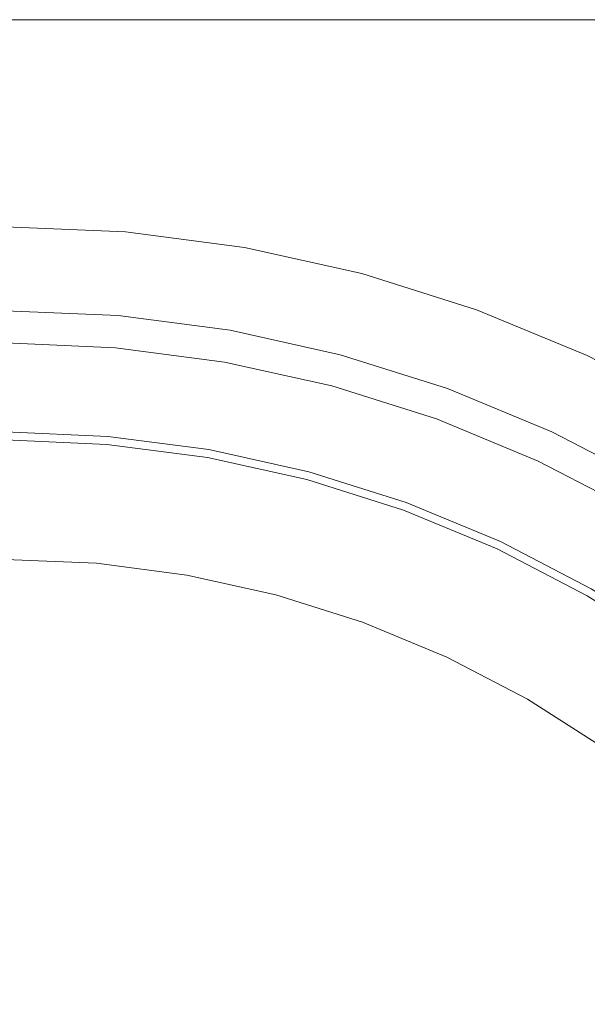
# Model space of a CAD drawing. Header units: millimetres. Extents: x -270 to 270, y -255 to 255.
# Tile 31 of 39: x 1 to 89, y 103 to 255. Entities that reach past the tile are written whole.
import ezdxf

# ---------------------------------------------------------------- set-up
doc = ezdxf.new("R2010")
doc.units = ezdxf.units.MM
doc.layers.add('LUCIDO_1', color=1, linetype='Continuous', lineweight=20, true_color=0xff0000)
doc.layers.add('Nessuna', color=7, linetype='Continuous', lineweight=9)

# ---------------------------------------------------------------- blocks, each defined once
blk = doc.blocks.new('Group')
at = {"layer": 'Nessuna', "color": 140, "linetype": 'Continuous', "lineweight": 9, "true_color": 0x00aaff, "transparency": 33554687}
for points, invisible_edges in [([(-1.11, 204.96, 29.65), (15.88, 204.22, 29.65), (270, 255, 29.65), (-270, 255, 29.65)], 10), ([(-270, 255, 29.65), (270, 255, 29.65), (270, 255, 29.64), (258, 255, 17.65)], 12), ([(258, 255, 17.65), (-258, 255, 17.65), (-270, 255, 29.65)], 10), ([(17.45, 222.15, 17.65), (-1.11, 222.96, 17.65), (-258, 255, 17.65), (258, 255, 17.65)], 10), ([(270, 255, 29.65), (15.88, 204.22, 29.65), (32.75, 202, 29.65)], 9), ([(258, 255, 17.65), (35.88, 219.72, 17.65), (17.45, 222.15, 17.65)], 9), ([(32.75, 202, 29.65), (49.36, 198.31, 29.65), (270, 255, 29.65)], 10), ([(54.02, 215.7, 17.65), (35.88, 219.72, 17.65), (258, 255, 17.65)], 10), ([(49.36, 198.31, 29.65), (65.58, 193.2, 29.65), (270, 255, 29.65)], 10), ([(258, 255, 17.65), (71.74, 210.11, 17.65), (54.02, 215.7, 17.65)], 9), ([(270, 255, 29.65), (65.58, 193.2, 29.65), (81.3, 186.69, 29.65)], 9), ([(258, 255, 17.65), (88.91, 203, 17.65), (71.74, 210.11, 17.65)], 9), ([(81.3, 186.69, 29.65), (96.39, 178.83, 29.65), (270, 255, 29.65)], 10), ([(-1.11, 222.96, 17.65), (17.45, 222.15, 17.65), (16.32, 209.2, -60.35), (-1.11, 209.96, -60.35)], 10), ([(17.45, 222.15, 17.65), (35.88, 219.72, 17.65), (33.62, 206.92, -60.35), (16.32, 209.2, -60.35)], 10), ([(35.88, 219.72, 17.65), (54.02, 215.7, 17.65), (50.65, 203.14, -60.35), (33.62, 206.92, -60.35)], 10), ([(54.02, 215.7, 17.65), (71.74, 210.11, 17.65), (67.29, 197.9, -60.35), (50.65, 203.14, -60.35)], 10), ([(-1.11, 209.96, -60.35), (16.32, 209.2, -60.35), (16.31, 209.13, -62.03), (-1.11, 209.89, -62.03)], 14), ([(-1.11, 209.89, -62.03), (16.31, 209.13, -62.03), (16.3, 208.92, -63.69), (-1.11, 209.68, -63.69)], 15), ([(-1.11, 209.68, -63.69), (16.3, 208.92, -63.69), (16.27, 208.57, -65.33), (-1.11, 209.33, -65.33)], 15), ([(-1.11, 209.33, -65.33), (16.27, 208.57, -65.33), (16.22, 208.09, -66.93), (-1.11, 208.85, -66.93)], 15), ([(-1.11, 208.85, -66.93), (16.22, 208.09, -66.93), (16.17, 207.47, -68.49), (-1.11, 208.23, -68.49)], 15), ([(16.3, 208.92, -63.69), (33.57, 206.64, -63.69), (33.51, 206.3, -65.33), (16.27, 208.57, -65.33)], 15), ([(16.31, 209.13, -62.03), (33.61, 206.85, -62.03), (33.57, 206.64, -63.69), (16.3, 208.92, -63.69)], 15), ([(16.32, 209.2, -60.35), (33.62, 206.92, -60.35), (33.61, 206.85, -62.03), (16.31, 209.13, -62.03)], 14), ([(71.74, 210.11, 17.65), (88.91, 203, 17.65), (83.41, 191.22, -60.35), (67.29, 197.9, -60.35)], 10), ([(-1.11, 208.23, -68.49), (16.17, 207.47, -68.49), (16.1, 206.73, -69.99), (-1.11, 207.48, -69.99)], 15), ([(-1.11, 207.48, -69.99), (16.1, 206.73, -69.99), (16.03, 205.87, -71.42), (-1.11, 206.61, -71.42)], 15), ([(16.17, 207.47, -68.49), (33.32, 205.22, -68.49), (33.19, 204.48, -69.99), (16.1, 206.73, -69.99)], 15), ([(16.22, 208.09, -66.93), (33.43, 205.82, -66.93), (33.32, 205.22, -68.49), (16.17, 207.47, -68.49)], 15), ([(16.27, 208.57, -65.33), (33.51, 206.3, -65.33), (33.43, 205.82, -66.93), (16.22, 208.09, -66.93)], 15), ([(-1.11, 206.61, -71.42), (16.03, 205.87, -71.42), (15.94, 204.88, -72.78), (-1.11, 205.63, -72.78)], 15), ([(16.03, 205.87, -71.42), (33.04, 203.63, -71.42), (32.87, 202.66, -72.78), (15.94, 204.88, -72.78)], 15), ([(16.1, 206.73, -69.99), (33.19, 204.48, -69.99), (33.04, 203.63, -71.42), (16.03, 205.87, -71.42)], 15), ([(33.43, 205.82, -66.93), (50.37, 202.07, -66.93), (50.21, 201.47, -68.49), (33.32, 205.22, -68.49)], 15), ([(33.51, 206.3, -65.33), (50.49, 202.54, -65.33), (50.37, 202.07, -66.93), (33.43, 205.82, -66.93)], 15), ([(33.57, 206.64, -63.69), (50.58, 202.87, -63.69), (50.49, 202.54, -65.33), (33.51, 206.3, -65.33)], 15), ([(33.61, 206.85, -62.03), (50.64, 203.08, -62.03), (50.58, 202.87, -63.69), (33.57, 206.64, -63.69)], 15), ([(33.62, 206.92, -60.35), (50.65, 203.14, -60.35), (50.64, 203.08, -62.03), (33.61, 206.85, -62.03)], 14), ([(-1.11, 205.63, -72.78), (15.94, 204.88, -72.78), (15.85, 203.79, -74.05), (-1.11, 204.53, -74.05)], 15), ([(-1.11, 189.96, -46.26), (14.58, 189.27, -46.26), (15.88, 204.22, 29.65), (-1.11, 204.96, 29.65)], 10), ([(-1.11, 204.53, -74.05), (15.85, 203.79, -74.05), (15.74, 202.6, -75.22), (-1.11, 203.34, -75.22)], 15), ([(14.58, 189.27, -46.26), (30.15, 187.22, -46.26), (32.75, 202, 29.65), (15.88, 204.22, 29.65)], 10), ([(15.94, 204.88, -72.78), (32.87, 202.66, -72.78), (32.68, 201.58, -74.05), (15.85, 203.79, -74.05)], 15), ([(33.19, 204.48, -69.99), (50.01, 200.75, -69.99), (49.79, 199.91, -71.42), (33.04, 203.63, -71.42)], 15), ([(33.32, 205.22, -68.49), (50.21, 201.47, -68.49), (50.01, 200.75, -69.99), (33.19, 204.48, -69.99)], 15), ([(-1.11, 203.34, -75.22), (15.74, 202.6, -75.22), (15.63, 201.31, -76.29), (-1.11, 202.04, -76.29)], 15), ([(15.85, 203.79, -74.05), (32.68, 201.58, -74.05), (32.47, 200.4, -75.22), (15.74, 202.6, -75.22)], 15), ([(33.04, 203.63, -71.42), (49.79, 199.91, -71.42), (49.53, 198.96, -72.78), (32.87, 202.66, -72.78)], 15), ([(50.58, 202.87, -63.69), (67.2, 197.63, -63.69), (67.08, 197.31, -65.33), (50.49, 202.54, -65.33)], 15), ([(50.64, 203.08, -62.03), (67.27, 197.83, -62.03), (67.2, 197.63, -63.69), (50.58, 202.87, -63.69)], 15), ([(50.65, 203.14, -60.35), (67.29, 197.9, -60.35), (67.27, 197.83, -62.03), (50.64, 203.08, -62.03)], 14), ([(88.91, 203, 17.65), (105.39, 194.42, 17.65), (98.89, 183.16, -60.35), (83.41, 191.22, -60.35)], 10), ([(-1.11, 202.04, -76.29), (15.63, 201.31, -76.29), (15.51, 199.94, -77.24), (-1.11, 200.67, -77.24)], 15), ([(15.63, 201.31, -76.29), (32.24, 199.13, -76.29), (32.01, 197.77, -77.24), (15.51, 199.94, -77.24)], 15), ([(15.74, 202.6, -75.22), (32.47, 200.4, -75.22), (32.24, 199.13, -76.29), (15.63, 201.31, -76.29)], 15), ([(30.15, 187.22, -46.26), (45.48, 183.83, -46.26), (49.36, 198.31, 29.65), (32.75, 202, 29.65)], 10), ([(32.68, 201.58, -74.05), (49.25, 197.9, -74.05), (48.94, 196.75, -75.22), (32.47, 200.4, -75.22)], 15), ([(32.87, 202.66, -72.78), (49.53, 198.96, -72.78), (49.25, 197.9, -74.05), (32.68, 201.58, -74.05)], 15), ([(50.21, 201.47, -68.49), (66.7, 196.27, -68.49), (66.45, 195.57, -69.99), (50.01, 200.75, -69.99)], 15), ([(50.37, 202.07, -66.93), (66.91, 196.85, -66.93), (66.7, 196.27, -68.49), (50.21, 201.47, -68.49)], 15), ([(50.49, 202.54, -65.33), (67.08, 197.31, -65.33), (66.91, 196.85, -66.93), (50.37, 202.07, -66.93)], 15), ([(-1.11, 200.67, -77.24), (15.51, 199.94, -77.24), (15.38, 198.5, -78.08), (-1.11, 199.22, -78.08)], 15), ([(15.51, 199.94, -77.24), (32.01, 197.77, -77.24), (31.75, 196.34, -78.08), (15.38, 198.5, -78.08)], 15), ([(32.47, 200.4, -75.22), (48.94, 196.75, -75.22), (48.6, 195.5, -76.29), (32.24, 199.13, -76.29)], 15), ([(49.79, 199.91, -71.42), (66.15, 194.75, -71.42), (65.81, 193.83, -72.78), (49.53, 198.96, -72.78)], 15), ([(50.01, 200.75, -69.99), (66.45, 195.57, -69.99), (66.15, 194.75, -71.42), (49.79, 199.91, -71.42)], 15), ([(-1.11, 199.22, -78.08), (15.38, 198.5, -78.08), (15.25, 196.98, -78.79), (-1.11, 197.7, -78.79)], 15), ([(15.38, 198.5, -78.08), (31.75, 196.34, -78.08), (31.49, 194.85, -78.79), (15.25, 196.98, -78.79)], 15), ([(32.24, 199.13, -76.29), (48.6, 195.5, -76.29), (48.25, 194.17, -77.24), (32.01, 197.77, -77.24)], 15), ([(45.48, 183.83, -46.26), (60.45, 179.1, -46.26), (65.58, 193.2, 29.65), (49.36, 198.31, 29.65)], 10), ([(49.53, 198.96, -72.78), (65.81, 193.83, -72.78), (65.44, 192.8, -74.05), (49.25, 197.9, -74.05)], 15), ([(-1.11, 197.7, -78.79), (15.25, 196.98, -78.79), (15.12, 195.42, -79.38), (-1.11, 196.13, -79.38)], 15), ([(15.25, 196.98, -78.79), (31.49, 194.85, -78.79), (31.22, 193.3, -79.38), (15.12, 195.42, -79.38)], 15), ([(32.01, 197.77, -77.24), (48.25, 194.17, -77.24), (47.87, 192.77, -78.08), (31.75, 196.34, -78.08)], 15), ([(48.94, 196.75, -75.22), (65.03, 191.67, -75.22), (64.59, 190.46, -76.29), (48.6, 195.5, -76.29)], 15), ([(49.25, 197.9, -74.05), (65.44, 192.8, -74.05), (65.03, 191.67, -75.22), (48.94, 196.75, -75.22)], 15), ([(66.91, 196.85, -66.93), (82.94, 190.21, -66.93), (82.68, 189.65, -68.49), (66.7, 196.27, -68.49)], 15), ([(67.08, 197.31, -65.33), (83.15, 190.65, -65.33), (82.94, 190.21, -66.93), (66.91, 196.85, -66.93)], 15), ([(67.2, 197.63, -63.69), (83.29, 190.97, -63.69), (83.15, 190.65, -65.33), (67.08, 197.31, -65.33)], 15), ([(67.27, 197.83, -62.03), (83.38, 191.16, -62.03), (83.29, 190.97, -63.69), (67.2, 197.63, -63.69)], 15), ([(67.29, 197.9, -60.35), (83.41, 191.22, -60.35), (83.38, 191.16, -62.03), (67.27, 197.83, -62.03)], 14), ([(-1.11, 196.13, -79.38), (15.12, 195.42, -79.38), (14.97, 193.81, -79.83), (-1.11, 194.51, -79.83)], 15), ([(15.12, 195.42, -79.38), (31.22, 193.3, -79.38), (30.94, 191.71, -79.83), (14.97, 193.81, -79.83)], 15), ([(31.75, 196.34, -78.08), (47.87, 192.77, -78.08), (47.48, 191.3, -78.79), (31.49, 194.85, -78.79)], 15), ([(48.6, 195.5, -76.29), (64.59, 190.46, -76.29), (64.12, 189.17, -77.24), (48.25, 194.17, -77.24)], 15), ([(66.45, 195.57, -69.99), (82.37, 188.98, -69.99), (82, 188.19, -71.42), (66.15, 194.75, -71.42)], 15), ([(66.7, 196.27, -68.49), (82.68, 189.65, -68.49), (82.37, 188.98, -69.99), (66.45, 195.57, -69.99)], 15), ([(-1.11, 194.51, -79.83), (14.97, 193.81, -79.83), (14.83, 192.17, -80.14), (-1.11, 192.87, -80.14)], 15), ([(14.97, 193.81, -79.83), (30.94, 191.71, -79.83), (30.65, 190.09, -80.14), (14.83, 192.17, -80.14)], 15), ([(31.49, 194.85, -78.79), (47.48, 191.3, -78.79), (47.07, 189.78, -79.38), (31.22, 193.3, -79.38)], 15), ([(48.25, 194.17, -77.24), (64.12, 189.17, -77.24), (63.62, 187.8, -78.08), (47.87, 192.77, -78.08)], 15), ([(65.81, 193.83, -72.78), (81.58, 187.3, -72.78), (81.12, 186.3, -74.05), (65.44, 192.8, -74.05)], 15), ([(66.15, 194.75, -71.42), (82, 188.19, -71.42), (81.58, 187.3, -72.78), (65.81, 193.83, -72.78)], 15), ([(-1.11, 192.87, -80.14), (14.83, 192.17, -80.14), (14.69, 190.51, -80.31), (-1.11, 191.2, -80.31)], 11), ([(14.83, 192.17, -80.14), (30.65, 190.09, -80.14), (30.36, 188.45, -80.31), (14.69, 190.51, -80.31)], 11), ([(31.22, 193.3, -79.38), (47.07, 189.78, -79.38), (46.66, 188.23, -79.83), (30.94, 191.71, -79.83)], 15), ([(47.87, 192.77, -78.08), (63.62, 187.8, -78.08), (63.1, 186.38, -78.79), (47.48, 191.3, -78.79)], 15), ([(60.45, 179.1, -46.26), (74.96, 173.09, -46.26), (81.3, 186.69, 29.65), (65.58, 193.2, 29.65)], 10), ([(65.44, 192.8, -74.05), (81.12, 186.3, -74.05), (80.61, 185.22, -75.22), (65.03, 191.67, -75.22)], 15), ([(-1.11, 191.2, -80.31), (14.69, 190.51, -80.31), (3.34, 60.86, -89.65), (-1.11, 61.06, -89.65)], 10), ([(14.69, 190.51, -80.31), (30.36, 188.45, -80.31), (7.76, 60.28, -89.65), (3.34, 60.86, -89.65)], 10), ([(30.94, 191.71, -79.83), (46.66, 188.23, -79.83), (46.23, 186.63, -80.14), (30.65, 190.09, -80.14)], 15), ([(47.48, 191.3, -78.79), (63.1, 186.38, -78.79), (62.56, 184.9, -79.38), (47.07, 189.78, -79.38)], 15), ([(65.03, 191.67, -75.22), (80.61, 185.22, -75.22), (80.07, 184.05, -76.29), (64.59, 190.46, -76.29)], 15), ([(83.15, 190.65, -65.33), (98.58, 182.62, -65.33), (98.33, 182.2, -66.93), (82.94, 190.21, -66.93)], 15), ([(83.29, 190.97, -63.69), (98.75, 182.92, -63.69), (98.58, 182.62, -65.33), (83.15, 190.65, -65.33)], 15), ([(83.38, 191.16, -62.03), (98.85, 183.1, -62.03), (98.75, 182.92, -63.69), (83.29, 190.97, -63.69)], 15), ([(83.41, 191.22, -60.35), (98.89, 183.16, -60.35), (98.85, 183.1, -62.03), (83.38, 191.16, -62.03)], 14), ([(-1.11, 189.48, -47.9), (14.54, 188.8, -47.9), (14.58, 189.27, -46.26), (-1.11, 189.96, -46.26)], 11), ([(-1.11, 188.86, -49.5), (14.48, 188.18, -49.5), (14.54, 188.8, -47.9), (-1.11, 189.48, -47.9)], 15), ([(14.54, 188.8, -47.9), (30.06, 186.75, -47.9), (30.15, 187.22, -46.26), (14.58, 189.27, -46.26)], 11), ([(30.65, 190.09, -80.14), (46.23, 186.63, -80.14), (45.8, 185.02, -80.31), (30.36, 188.45, -80.31)], 11), ([(47.07, 189.78, -79.38), (62.56, 184.9, -79.38), (62.01, 183.38, -79.83), (46.66, 188.23, -79.83)], 15), ([(64.12, 189.17, -77.24), (79.49, 182.8, -77.24), (78.87, 181.48, -78.08), (63.62, 187.8, -78.08)], 15), ([(64.59, 190.46, -76.29), (80.07, 184.05, -76.29), (79.49, 182.8, -77.24), (64.12, 189.17, -77.24)], 15), ([(82.37, 188.98, -69.99), (97.65, 181.02, -69.99), (97.22, 180.27, -71.42), (82, 188.19, -71.42)], 15), ([(82.68, 189.65, -68.49), (98.02, 181.67, -68.49), (97.65, 181.02, -69.99), (82.37, 188.98, -69.99)], 15), ([(82.94, 190.21, -66.93), (98.33, 182.2, -66.93), (98.02, 181.67, -68.49), (82.68, 189.65, -68.49)], 15), ([(-1.11, 188.11, -51.04), (14.42, 187.43, -51.04), (14.48, 188.18, -49.5), (-1.11, 188.86, -49.5)], 15), ([(-1.11, 187.23, -52.51), (14.34, 186.56, -52.51), (14.42, 187.43, -51.04), (-1.11, 188.11, -51.04)], 15), ([(30.36, 188.45, -80.31), (45.8, 185.02, -80.31), (12.12, 59.32, -89.65), (7.76, 60.28, -89.65)], 10), ([(14.42, 187.43, -51.04), (29.83, 185.4, -51.04), (29.96, 186.14, -49.5), (14.48, 188.18, -49.5)], 15), ([(14.48, 188.18, -49.5), (29.96, 186.14, -49.5), (30.06, 186.75, -47.9), (14.54, 188.8, -47.9)], 15), ([(46.66, 188.23, -79.83), (62.01, 183.38, -79.83), (61.45, 181.84, -80.14), (46.23, 186.63, -80.14)], 15), ([(63.62, 187.8, -78.08), (78.87, 181.48, -78.08), (78.23, 180.11, -78.79), (63.1, 186.38, -78.79)], 15), ([(82, 188.19, -71.42), (97.22, 180.27, -71.42), (96.72, 179.41, -72.78), (81.58, 187.3, -72.78)], 15), ([(-1.11, 186.23, -53.9), (14.25, 185.56, -53.9), (14.34, 186.56, -52.51), (-1.11, 187.23, -52.51)], 15), ([(-1.11, 185.11, -55.2), (14.16, 184.45, -55.2), (14.25, 185.56, -53.9), (-1.11, 186.23, -53.9)], 15), ([(14.25, 185.56, -53.9), (29.5, 183.55, -53.9), (29.67, 184.54, -52.51), (14.34, 186.56, -52.51)], 15), ([(14.34, 186.56, -52.51), (29.67, 184.54, -52.51), (29.83, 185.4, -51.04), (14.42, 187.43, -51.04)], 15), ([(29.83, 185.4, -51.04), (45, 182.04, -51.04), (45.19, 182.77, -49.5), (29.96, 186.14, -49.5)], 15), ([(29.96, 186.14, -49.5), (45.19, 182.77, -49.5), (45.35, 183.36, -47.9), (30.06, 186.75, -47.9)], 15), ([(30.06, 186.75, -47.9), (45.35, 183.36, -47.9), (45.48, 183.83, -46.26), (30.15, 187.22, -46.26)], 11), ([(46.23, 186.63, -80.14), (61.45, 181.84, -80.14), (60.88, 180.27, -80.31), (45.8, 185.02, -80.31)], 11), ([(63.1, 186.38, -78.79), (78.23, 180.11, -78.79), (77.57, 178.69, -79.38), (62.56, 184.9, -79.38)], 15), ([(74.96, 173.09, -46.26), (88.89, 165.84, -46.26), (96.39, 178.83, 29.65), (81.3, 186.69, 29.65)], 10), ([(81.12, 186.3, -74.05), (96.18, 178.47, -74.05), (95.58, 177.43, -75.22), (80.61, 185.22, -75.22)], 15), ([(81.58, 187.3, -72.78), (96.72, 179.41, -72.78), (96.18, 178.47, -74.05), (81.12, 186.3, -74.05)], 15), ([(-1.11, 183.89, -56.4), (14.05, 183.23, -56.4), (14.16, 184.45, -55.2), (-1.11, 185.11, -55.2)], 15), ([(45.8, 185.02, -80.31), (60.88, 180.27, -80.31), (16.37, 57.98, -89.65), (12.12, 59.32, -89.65)], 10), ([(14.05, 183.23, -56.4), (29.09, 181.25, -56.4), (29.31, 182.45, -55.2), (14.16, 184.45, -55.2)], 15), ([(14.16, 184.45, -55.2), (29.31, 182.45, -55.2), (29.5, 183.55, -53.9), (14.25, 185.56, -53.9)], 15), ([(29.5, 183.55, -53.9), (44.51, 180.22, -53.9), (44.77, 181.19, -52.51), (29.67, 184.54, -52.51)], 15), ([(29.67, 184.54, -52.51), (44.77, 181.19, -52.51), (45, 182.04, -51.04), (29.83, 185.4, -51.04)], 15), ([(62.56, 184.9, -79.38), (77.57, 178.69, -79.38), (76.89, 177.22, -79.83), (62.01, 183.38, -79.83)], 15), ([(80.61, 185.22, -75.22), (95.58, 177.43, -75.22), (94.93, 176.31, -76.29), (80.07, 184.05, -76.29)], 15), ([(-1.11, 182.57, -57.49), (13.93, 181.92, -57.49), (14.05, 183.23, -56.4), (-1.11, 183.89, -56.4)], 15), ([(13.93, 181.92, -57.49), (28.86, 179.95, -57.49), (29.09, 181.25, -56.4), (14.05, 183.23, -56.4)], 15), ([(29.31, 182.45, -55.2), (44.22, 179.15, -55.2), (44.51, 180.22, -53.9), (29.5, 183.55, -53.9)], 15), ([(45.19, 182.77, -49.5), (60.08, 178.07, -49.5), (60.29, 178.65, -47.9), (45.35, 183.36, -47.9)], 15), ([(45.35, 183.36, -47.9), (60.29, 178.65, -47.9), (60.45, 179.1, -46.26), (45.48, 183.83, -46.26)], 11), ([(62.01, 183.38, -79.83), (76.89, 177.22, -79.83), (76.19, 175.73, -80.14), (61.45, 181.84, -80.14)], 15), ([(80.07, 184.05, -76.29), (94.93, 176.31, -76.29), (94.24, 175.12, -77.24), (79.49, 182.8, -77.24)], 15), ([(-1.11, 181.16, -58.47), (13.81, 180.51, -58.47), (13.93, 181.92, -57.49), (-1.11, 182.57, -57.49)], 15), ([(13.81, 180.51, -58.47), (28.62, 178.56, -58.47), (28.86, 179.95, -57.49), (13.93, 181.92, -57.49)], 15), ([(29.09, 181.25, -56.4), (43.91, 177.97, -56.4), (44.22, 179.15, -55.2), (29.31, 182.45, -55.2)], 15), ([(44.77, 181.19, -52.51), (59.52, 176.54, -52.51), (59.82, 177.37, -51.04), (45, 182.04, -51.04)], 15), ([(45, 182.04, -51.04), (59.82, 177.37, -51.04), (60.08, 178.07, -49.5), (45.19, 182.77, -49.5)], 15), ([(61.45, 181.84, -80.14), (76.19, 175.73, -80.14), (75.49, 174.22, -80.31), (60.88, 180.27, -80.31)], 11), ([(78.87, 181.48, -78.08), (93.52, 173.86, -78.08), (92.76, 172.55, -78.79), (78.23, 180.11, -78.79)], 15), ([(79.49, 182.8, -77.24), (94.24, 175.12, -77.24), (93.52, 173.86, -78.08), (78.87, 181.48, -78.08)], 15), ([(-1.11, 179.68, -59.32), (13.68, 179.03, -59.32), (13.81, 180.51, -58.47), (-1.11, 181.16, -58.47)], 15), ([(13.68, 179.03, -59.32), (28.36, 177.1, -59.32), (28.62, 178.56, -58.47), (13.81, 180.51, -58.47)], 15), ([(60.88, 180.27, -80.31), (75.49, 174.22, -80.31), (20.49, 56.27, -89.65), (16.37, 57.98, -89.65)], 10), ([(28.62, 178.56, -58.47), (43.2, 175.33, -58.47), (43.57, 176.69, -57.49), (28.86, 179.95, -57.49)], 15), ([(28.86, 179.95, -57.49), (43.57, 176.69, -57.49), (43.91, 177.97, -56.4), (29.09, 181.25, -56.4)], 15), ([(44.22, 179.15, -55.2), (58.8, 174.55, -55.2), (59.18, 175.6, -53.9), (44.51, 180.22, -53.9)], 15), ([(44.51, 180.22, -53.9), (59.18, 175.6, -53.9), (59.52, 176.54, -52.51), (44.77, 181.19, -52.51)], 15), ([(78.23, 180.11, -78.79), (92.76, 172.55, -78.79), (91.97, 171.19, -79.38), (77.57, 178.69, -79.38)], 15), ([(-1.11, 178.13, -60.04), (13.55, 177.49, -60.04), (13.68, 179.03, -59.32), (-1.11, 179.68, -59.32)], 15), ([(13.55, 177.49, -60.04), (28.09, 175.57, -60.04), (28.36, 177.1, -59.32), (13.68, 179.03, -59.32)], 15), ([(28.36, 177.1, -59.32), (42.82, 173.9, -59.32), (43.2, 175.33, -58.47), (28.62, 178.56, -58.47)], 15), ([(43.91, 177.97, -56.4), (58.38, 173.4, -56.4), (58.8, 174.55, -55.2), (44.22, 179.15, -55.2)], 15), ([(60.08, 178.07, -49.5), (74.5, 172.1, -49.5), (74.76, 172.66, -47.9), (60.29, 178.65, -47.9)], 15), ([(60.29, 178.65, -47.9), (74.76, 172.66, -47.9), (74.96, 173.09, -46.26), (60.45, 179.1, -46.26)], 11), ([(77.57, 178.69, -79.38), (91.97, 171.19, -79.38), (91.17, 169.79, -79.83), (76.89, 177.22, -79.83)], 15), ([(88.89, 165.84, -46.26), (102.13, 157.41, -46.26), (110.74, 169.69, 29.65), (96.39, 178.83, 29.65)], 10), ([(-1.11, 176.52, -60.63), (13.41, 175.88, -60.63), (13.55, 177.49, -60.04), (-1.11, 178.13, -60.04)], 15), ([(13.41, 175.88, -60.63), (27.81, 173.99, -60.63), (28.09, 175.57, -60.04), (13.55, 177.49, -60.04)], 15), ([(28.09, 175.57, -60.04), (42.41, 172.4, -60.04), (42.82, 173.9, -59.32), (28.36, 177.1, -59.32)], 15), ([(43.57, 176.69, -57.49), (57.93, 172.16, -57.49), (58.38, 173.4, -56.4), (43.91, 177.97, -56.4)], 15), ([(59.52, 176.54, -52.51), (73.81, 170.62, -52.51), (74.18, 171.42, -51.04), (59.82, 177.37, -51.04)], 15), ([(59.82, 177.37, -51.04), (74.18, 171.42, -51.04), (74.5, 172.1, -49.5), (60.08, 178.07, -49.5)], 15), ([(76.89, 177.22, -79.83), (91.17, 169.79, -79.83), (90.34, 168.36, -80.14), (76.19, 175.73, -80.14)], 15), ([(-1.11, 174.86, -61.08), (13.26, 174.24, -61.08), (13.41, 175.88, -60.63), (-1.11, 176.52, -60.63)], 15), ([(13.26, 174.24, -61.08), (27.53, 172.36, -61.08), (27.81, 173.99, -60.63), (13.41, 175.88, -60.63)], 15), ([(27.81, 173.99, -60.63), (42, 170.84, -60.63), (42.41, 172.4, -60.04), (28.09, 175.57, -60.04)], 15), ([(42.82, 173.9, -59.32), (56.94, 169.44, -59.32), (57.45, 170.84, -58.47), (43.2, 175.33, -58.47)], 15), ([(43.2, 175.33, -58.47), (57.45, 170.84, -58.47), (57.93, 172.16, -57.49), (43.57, 176.69, -57.49)], 15), ([(58.8, 174.55, -55.2), (72.91, 168.7, -55.2), (73.39, 169.72, -53.9), (59.18, 175.6, -53.9)], 15), ([(59.18, 175.6, -53.9), (73.39, 169.72, -53.9), (73.81, 170.62, -52.51), (59.52, 176.54, -52.51)], 15), ([(76.19, 175.73, -80.14), (90.34, 168.36, -80.14), (89.51, 166.92, -80.31), (75.49, 174.22, -80.31)], 11), ([(-1.11, 173.18, -61.39), (13.12, 172.56, -61.39), (13.26, 174.24, -61.08), (-1.11, 174.86, -61.08)], 15), ([(13.12, 172.56, -61.39), (27.23, 170.7, -61.39), (27.53, 172.36, -61.08), (13.26, 174.24, -61.08)], 15), ([(75.49, 174.22, -80.31), (89.51, 166.92, -80.31), (24.44, 54.21, -89.65), (20.49, 56.27, -89.65)], 10), ([(27.53, 172.36, -61.08), (41.57, 169.25, -61.08), (42, 170.84, -60.63), (27.81, 173.99, -60.63)], 15), ([(42.41, 172.4, -60.04), (56.41, 167.98, -60.04), (56.94, 169.44, -59.32), (42.82, 173.9, -59.32)], 15), ([(58.38, 173.4, -56.4), (72.4, 167.6, -56.4), (72.91, 168.7, -55.2), (58.8, 174.55, -55.2)], 15), ([(-1.11, 171.47, -61.55), (12.97, 170.86, -61.55), (13.12, 172.56, -61.39), (-1.11, 173.18, -61.39)], 14), ([(12.97, 170.86, -61.55), (26.94, 169.02, -61.55), (27.23, 170.7, -61.39), (13.12, 172.56, -61.39)], 14), ([(27.23, 170.7, -61.39), (41.13, 167.62, -61.39), (41.57, 169.25, -61.08), (27.53, 172.36, -61.08)], 15), ([(42, 170.84, -60.63), (55.86, 166.47, -60.63), (56.41, 167.98, -60.04), (42.41, 172.4, -60.04)], 15), ([(57.93, 172.16, -57.49), (71.84, 166.4, -57.49), (72.4, 167.6, -56.4), (58.38, 173.4, -56.4)], 15), ([(74.5, 172.1, -49.5), (88.34, 164.89, -49.5), (88.65, 165.43, -47.9), (74.76, 172.66, -47.9)], 15), ([(74.76, 172.66, -47.9), (88.65, 165.43, -47.9), (88.89, 165.84, -46.26), (74.96, 173.09, -46.26)], 11), ([(-1.11, 61.06, -69.61), (3.34, 60.86, -69.61), (12.97, 170.86, -61.55), (-1.11, 171.47, -61.55)], 10), ([(3.34, 60.86, -69.61), (7.76, 60.28, -69.61), (26.94, 169.02, -61.55), (12.97, 170.86, -61.55)], 10), ([(26.94, 169.02, -61.55), (40.69, 165.97, -61.55), (41.13, 167.62, -61.39), (27.23, 170.7, -61.39)], 14), ([(41.57, 169.25, -61.08), (55.29, 164.92, -61.08), (55.86, 166.47, -60.63), (42, 170.84, -60.63)], 15), ([(56.94, 169.44, -59.32), (70.62, 163.78, -59.32), (71.24, 165.12, -58.47), (57.45, 170.84, -58.47)], 15), ([(57.45, 170.84, -58.47), (71.24, 165.12, -58.47), (71.84, 166.4, -57.49), (57.93, 172.16, -57.49)], 15), ([(73.81, 170.62, -52.51), (87.53, 163.48, -52.51), (87.97, 164.24, -51.04), (74.18, 171.42, -51.04)], 15), ([(74.18, 171.42, -51.04), (87.97, 164.24, -51.04), (88.34, 164.89, -49.5), (74.5, 172.1, -49.5)], 15), ([(41.13, 167.62, -61.39), (54.71, 163.34, -61.39), (55.29, 164.92, -61.08), (41.57, 169.25, -61.08)], 15), ([(56.41, 167.98, -60.04), (69.96, 162.37, -60.04), (70.62, 163.78, -59.32), (56.94, 169.44, -59.32)], 15), ([(72.91, 168.7, -55.2), (86.47, 161.65, -55.2), (87.03, 162.61, -53.9), (73.39, 169.72, -53.9)], 15), ([(73.39, 169.72, -53.9), (87.03, 162.61, -53.9), (87.53, 163.48, -52.51), (73.81, 170.62, -52.51)], 15), ([(7.76, 60.28, -69.61), (12.12, 59.32, -69.61), (40.69, 165.97, -61.55), (26.94, 169.02, -61.55)], 10), ([(55.86, 166.47, -60.63), (69.28, 160.91, -60.63), (69.96, 162.37, -60.04), (56.41, 167.98, -60.04)], 15), ([(72.4, 167.6, -56.4), (85.86, 160.59, -56.4), (86.47, 161.65, -55.2), (72.91, 168.7, -55.2)], 15), ([(89.51, 166.92, -80.31), (102.85, 158.42, -80.31), (28.2, 51.82, -89.65), (24.44, 54.21, -89.65)], 10), ([(40.69, 165.97, -61.55), (54.13, 161.73, -61.55), (54.71, 163.34, -61.39), (41.13, 167.62, -61.39)], 14), ([(55.29, 164.92, -61.08), (68.58, 159.41, -61.08), (69.28, 160.91, -60.63), (55.86, 166.47, -60.63)], 15), ([(71.24, 165.12, -58.47), (84.49, 158.23, -58.47), (85.2, 159.45, -57.49), (71.84, 166.4, -57.49)], 15), ([(71.84, 166.4, -57.49), (85.2, 159.45, -57.49), (85.86, 160.59, -56.4), (72.4, 167.6, -56.4)], 15), ([(12.12, 59.32, -69.61), (16.37, 57.98, -69.61), (54.13, 161.73, -61.55), (40.69, 165.97, -61.55)], 10), ([(54.71, 163.34, -61.39), (67.87, 157.89, -61.39), (68.58, 159.41, -61.08), (55.29, 164.92, -61.08)], 15), ([(70.62, 163.78, -59.32), (83.75, 156.94, -59.32), (84.49, 158.23, -58.47), (71.24, 165.12, -58.47)], 15), ([(87.97, 164.24, -51.04), (101.07, 155.89, -51.04), (101.5, 156.51, -49.5), (88.34, 164.89, -49.5)], 15), ([(88.34, 164.89, -49.5), (101.5, 156.51, -49.5), (101.86, 157.01, -47.9), (88.65, 165.43, -47.9)], 15), ([(88.65, 165.43, -47.9), (101.86, 157.01, -47.9), (102.13, 157.41, -46.26), (88.89, 165.84, -46.26)], 11), ([(54.13, 161.73, -61.55), (67.15, 156.34, -61.55), (67.87, 157.89, -61.39), (54.71, 163.34, -61.39)], 14), ([(69.96, 162.37, -60.04), (82.97, 155.6, -60.04), (83.75, 156.94, -59.32), (70.62, 163.78, -59.32)], 15), ([(87.03, 162.61, -53.9), (99.99, 154.35, -53.9), (100.57, 155.17, -52.51), (87.53, 163.48, -52.51)], 15), ([(87.53, 163.48, -52.51), (100.57, 155.17, -52.51), (101.07, 155.89, -51.04), (87.97, 164.24, -51.04)], 15), ([(16.37, 57.98, -69.61), (20.49, 56.27, -69.61), (67.15, 156.34, -61.55), (54.13, 161.73, -61.55)], 10), ([(69.28, 160.91, -60.63), (82.17, 154.2, -60.63), (82.97, 155.6, -60.04), (69.96, 162.37, -60.04)], 15), ([(85.86, 160.59, -56.4), (98.65, 152.44, -56.4), (99.35, 153.44, -55.2), (86.47, 161.65, -55.2)], 15), ([(86.47, 161.65, -55.2), (99.35, 153.44, -55.2), (99.99, 154.35, -53.9), (87.03, 162.61, -53.9)], 15), ([(68.58, 159.41, -61.08), (81.34, 152.77, -61.08), (82.17, 154.2, -60.63), (69.28, 160.91, -60.63)], 15), ([(85.2, 159.45, -57.49), (97.9, 151.36, -57.49), (98.65, 152.44, -56.4), (85.86, 160.59, -56.4)], 15), ([(67.87, 157.89, -61.39), (80.5, 151.31, -61.39), (81.34, 152.77, -61.08), (68.58, 159.41, -61.08)], 15), ([(84.49, 158.23, -58.47), (97.09, 150.2, -58.47), (97.9, 151.36, -57.49), (85.2, 159.45, -57.49)], 15), ([(102.85, 158.42, -80.31), (115.39, 148.8, -80.31), (31.74, 49.1, -89.65), (28.2, 51.82, -89.65)], 10), ([(67.15, 156.34, -61.55), (79.65, 149.83, -61.55), (80.5, 151.31, -61.39), (67.87, 157.89, -61.39)], 14), ([(83.75, 156.94, -59.32), (96.24, 148.99, -59.32), (97.09, 150.2, -58.47), (84.49, 158.23, -58.47)], 15), ([(20.49, 56.27, -69.61), (24.44, 54.21, -69.61), (79.65, 149.83, -61.55), (67.15, 156.34, -61.55)], 10), ([(82.17, 154.2, -60.63), (94.42, 146.4, -60.63), (95.35, 147.71, -60.04), (82.97, 155.6, -60.04)], 15), ([(82.97, 155.6, -60.04), (95.35, 147.71, -60.04), (96.24, 148.99, -59.32), (83.75, 156.94, -59.32)], 15), ([(81.34, 152.77, -61.08), (93.48, 145.04, -61.08), (94.42, 146.4, -60.63), (82.17, 154.2, -60.63)], 15), ([(80.5, 151.31, -61.39), (92.51, 143.66, -61.39), (93.48, 145.04, -61.08), (81.34, 152.77, -61.08)], 15), ([(79.65, 149.83, -61.55), (91.53, 142.26, -61.55), (92.51, 143.66, -61.39), (80.5, 151.31, -61.39)], 14), ([(24.44, 54.21, -69.61), (28.2, 51.82, -69.61), (91.53, 142.26, -61.55), (79.65, 149.83, -61.55)], 10), ([(115.39, 148.8, -80.31), (127.05, 138.12, -80.31), (35.02, 46.09, -89.65), (31.74, 49.1, -89.65)], 10), ([(28.2, 51.82, -69.61), (31.74, 49.1, -69.61), (102.71, 133.69, -61.55), (91.53, 142.26, -61.55)], 10), ([(127.05, 138.12, -80.31), (137.73, 126.46, -80.31), (38.03, 42.81, -89.65), (35.02, 46.09, -89.65)], 10), ([(31.74, 49.1, -69.61), (35.02, 46.09, -69.61), (113.1, 124.17, -61.55), (102.71, 133.69, -61.55)], 10), ([(137.73, 126.46, -80.31), (147.35, 113.91, -80.31), (40.75, 39.27, -89.65), (38.03, 42.81, -89.65)], 10), ([(35.02, 46.09, -69.61), (38.03, 42.81, -69.61), (122.62, 113.78, -61.55), (113.1, 124.17, -61.55)], 10), ([(38.03, 42.81, -69.61), (40.75, 39.27, -69.61), (131.19, 102.6, -61.55), (122.62, 113.78, -61.55)], 10), ([(147.35, 113.91, -80.31), (155.85, 100.58, -80.31), (43.14, 35.51, -89.65), (40.75, 39.27, -89.65)], 10)]:
    blk.add_3dface(points, dxfattribs=dict(at, invisible_edges=invisible_edges))

msp = doc.modelspace()

# ---------------------------------------------------------------- block references
at = {"layer": 'LUCIDO_1', "color": 7, "transparency": 33554687}
msp.add_blockref('Group', (0, 0), dxfattribs=at)

doc.saveas('drawing.dxf')
